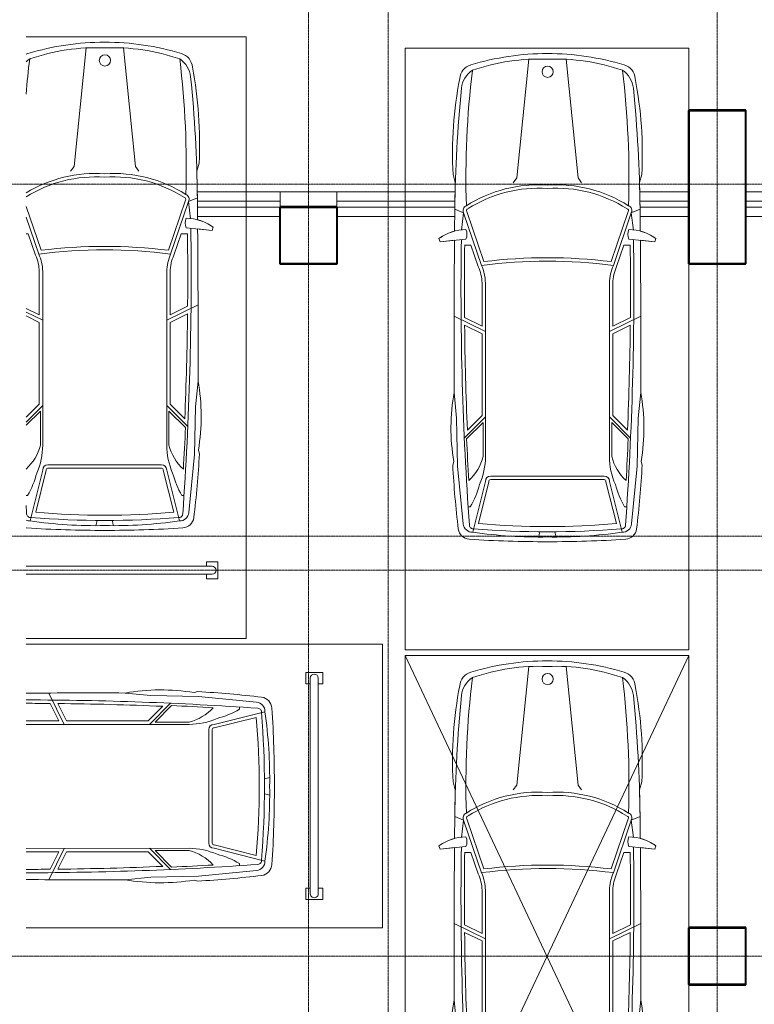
# Model space of a CAD drawing. Header units: millimetres. Extents: x 5617 to 102122, y -9330 to 63558.
# Tile 16 of 56: x 30772 to 37243, y 25876 to 34550. Entities that reach past the tile are written whole.
import ezdxf

# ---------------------------------------------------------------- set-up
doc = ezdxf.new("R2010")
doc.units = ezdxf.units.MM
doc.linetypes.add('ADSK_Линия сетки', pattern=[25, 20, -2.5, 0, -2.5])
doc.linetypes.add('Линия сетки', pattern=[25, 20, -2.5, 0, -2.5])
for name, color, linetype, lineweight in [('Обобщенные модели', 7, 'Continuous', 18), ('Оси', 7, 'Continuous', 9), ('Парковка', 7, 'Continuous', 18), ('Перекрытия', 7, 'Continuous', 18), ('Стены разрез', 7, 'Continuous', 40), ('Элементы узлов', 7, 'Continuous', 18)]:
    doc.layers.add(name, color=color, linetype=linetype, lineweight=lineweight)

# ---------------------------------------------------------------- blocks, each defined once
blk = doc.blocks.new('CP_ДШ_Hanytex_TopJoint 24C_Половина - CP_ДШ_Hanytex_TopJoint 24C_Половина-3657771-МКСС_LB02_-11_400__Кабельные конструкции_Лотки_4')
at = {"layer": 'Обобщенные модели', "color": 254, "true_color": 0xcccccc}
for p, q in [((0, -25), (0, 110)), ((500, 110), (0, 110)), ((500, 110), (500, -25)), ((500, -25), (0, -25))]:
    blk.add_line(p, q, dxfattribs=at)
blk = doc.blocks.new('CP_ДШ_Hanytex_TopJoint 24C - CP_ДШ_Hanytex_TopJoint 24C-3950245-МКСС_LB02_-11_400__Кабельные конструкции_Лотки_4')
at = {"layer": 'Обобщенные модели', "color": 254, "true_color": 0xcccccc}
for p, q in [((0, -110), (0, 110)), ((728.5, 110), (0, 110)), ((729.3, 25), (0, 25)), ((0, 25), (0, -25)), ((0, -25), (729.8, -25)), ((730.9, -110), (0, -110))]:
    blk.add_line(p, q, dxfattribs=at)
blk = doc.blocks.new('CP_ДШ_Hanytex_TopJoint 24C - CP_ДШ_Hanytex_TopJoint 24C-V9-МКСС_LB02_-11_400__Кабельные конструкции_Лотки_4')
at = {"layer": 'Обобщенные модели', "color": 254, "true_color": 0xcccccc}
for p, q in [((0, -110), (0, 110)), ((429.4, 110), (0, 110)), ((3100, 110), (2062.9, 110)), ((3100, 110), (3100, -110)), ((430.4, 25), (0, 25)), ((0, 25), (0, -25)), ((3100, 25), (2061.9, 25)), ((3100, -25), (3100, 25)), ((0, -25), (431.2, -25)), ((2061.2, -25), (3100, -25)), ((432.8, -110), (0, -110)), ((3100, -110), (2059.5, -110))]:
    blk.add_line(p, q, dxfattribs=at)
blk = doc.blocks.new('CP_ДШ_Hanytex_TopJoint 24C - CP_ДШ_Hanytex_TopJoint 24C-V10-МКСС_LB02_-11_400__Кабельные конструкции_Лотки_4')
at = {"layer": 'Обобщенные модели', "color": 254, "true_color": 0xcccccc}
for p, q in [((0, -110), (0, 110)), ((879.2, 110), (0, 110)), ((3100, 110), (2512.6, 110)), ((3100, 110), (3100, -110)), ((880.1, 25), (0, 25)), ((0, 25), (0, -25)), ((3100, 25), (2511.7, 25)), ((3100, -25), (3100, 25)), ((0, -25), (880.9, -25)), ((2510.9, -25), (3100, -25)), ((882.6, -110), (0, -110)), ((3100, -110), (2509.2, -110))]:
    blk.add_line(p, q, dxfattribs=at)
blk = doc.blocks.new('199_Парковочные места 3 класса и МГН - Средний класс-5604847-МКСС_LB02_-11_400__Кабельные конструкции_Лотки_4')
at = {"layer": 'Парковка', "color": 254, "true_color": 0xcccccc}
for p, q in [((0, -5300), (2500, 0)), ((0, 0), (2500, -5300)), ((0, -5300), (0, 0)), ((0, 0), (2500, 0)), ((2500, 0), (2500, -5300)), ((250, -4625), (250, -4775)), ((250, -4625), (350, -4625)), ((300, -4665), (2200, -4665)), ((350, -4625), (350, -4665)), ((2150, -4625), (2150, -4665)), ((2150, -4625), (2250, -4625)), ((2250, -4625), (2250, -4775)), ((300, -4735), (2200, -4735)), ((350, -4735), (350, -4775)), ((2150, -4735), (2150, -4775)), ((250, -4775), (350, -4775)), ((2150, -4775), (2250, -4775)), ((2500, -5300), (0, -5300))]:
    blk.add_line(p, q, dxfattribs=at)
for centre, start, end in [((300, -4700), 90, 270), ((2200, -4700), 270, 90)]:
    blk.add_arc(centre, 35, start, end, dxfattribs=at)
at = {"layer": 'Элементы узлов', "color": 254, "true_color": 0xcccccc}
for p, q in [((983.8, -1142.3), (1089.6, -98.7)), ((1523.8, -1142.3), (1418.1, -98.7)), ((422.3, -1114.3), (442.5, -1185.5)), ((422.3, -1114.3), (442.5, -1185.5)), ((2085.4, -1114.3), (2065.2, -1185.5)), ((2065.2, -1185.5), (2085.4, -1114.3)), ((952.8, -1185.7), (983.8, -1142.3)), ((1554.8, -1185.7), (1523.8, -1142.3)), ((435.9, -1612.5), (437.8, -1418.4)), ((437.8, -1418.4), (435.9, -1612.5)), ((515.3, -1452.5), (437.8, -1418.4)), ((515.3, -1452.5), (496.7, -1604.6)), ((515.3, -1452.5), (672.7, -1914.3)), ((542.8, -1440), (693.3, -1881.5)), ((1964.9, -1440), (1814.4, -1881.5)), ((1992.3, -1452.5), (1834.9, -1914.3)), ((1992.3, -1452.5), (2069.9, -1418.4)), ((1992.3, -1452.5), (2010.9, -1604.6)), ((2071.8, -1612.5), (2069.9, -1418.4)), ((2071.8, -1612.5), (2069.9, -1418.4)), ((297.9, -1678.4), (307.5, -1706.8)), ((297.9, -1678.4), (307.5, -1706.8)), ((307.5, -1706.8), (535.8, -1682.8)), ((307.5, -1706.8), (435.2, -1693.4)), ((2200.1, -1706.8), (1971.9, -1682.8)), ((2072.4, -1693.4), (2200.1, -1706.8)), ((2209.8, -1678.4), (2200.1, -1706.8)), ((2200.1, -1706.8), (2209.8, -1678.4)), ((580.4, -1736.3), (524.7, -1736.3)), ((580.4, -1736.3), (644.8, -1925.3)), ((1927.3, -1736.3), (1862.8, -1925.3)), ((1927.3, -1736.3), (1982.9, -1736.3)), ((677.7, -2069.4), (677.7, -2449.4)), ((707.7, -2069.1), (707.7, -3598.1)), ((1800, -2069.1), (1799.9, -3598.1)), ((1830, -2069.4), (1830, -2449.4)), ((707.7, -2497.5), (431.5, -2362.6)), ((677.7, -2449.4), (523.4, -2374)), ((1800, -2497.5), (2076.1, -2362.6)), ((1830, -2449.4), (1984.3, -2374)), ((677.7, -2516.2), (524, -2441.1)), ((1830, -2516.2), (1983.6, -2441.1)), ((677.7, -2516.2), (677.7, -3236.7)), ((1830, -2516.2), (1830, -3236.7)), ((453.3, -3259.9), (431.6, -3033.4)), ((2054.4, -3259.9), (2076.1, -3033.4)), ((462.6, -3681.8), (453.3, -3259.9)), ((707.7, -3249.1), (521.7, -3435.1)), ((677.7, -3236.7), (548.7, -3365.7)), ((1799.9, -3249.1), (1986, -3435.1)), ((1830, -3236.7), (1959, -3365.7)), ((2045.1, -3681.8), (2054.4, -3259.9)), ((687.7, -3297.4), (542, -3443)), ((687.7, -3297.4), (687.7, -3598.1)), ((1819.9, -3297.4), (1819.9, -3598.1)), ((1819.9, -3297.4), (1965.6, -3443)), ((419.2, -3675.6), (428.5, -3641.5)), ((428.5, -3641.5), (419.2, -3675.6)), ((2088.5, -3675.6), (2079.2, -3641.5)), ((2088.5, -3675.6), (2079.2, -3641.5)), ((511.9, -4192.1), (462.6, -3681.8)), ((1995.8, -4192.1), (2045.1, -3681.8)), ((1253.8, -3770.9), (753.8, -3770.9)), ((1253.8, -3800.9), (753.8, -3800.9)), ((1253.8, -3770.9), (1753.8, -3770.9)), ((1253.8, -3800.9), (1753.8, -3800.9)), ((707.7, -3817), (596, -4265.1)), ((737.9, -3819.8), (645.9, -4188.9)), ((1769.7, -3819.8), (1861.7, -4188.9)), ((1799.9, -3817), (1911.6, -4265.1)), ((574.3, -4041.7), (555, -4041.7)), ((1933.4, -4041.7), (1952.6, -4041.7)), ((1188.1, -4261.3), (1176.6, -4307.4)), ((1319.5, -4261.3), (1331, -4307.4))]:
    blk.add_line(p, q, dxfattribs=at)
blk.add_circle((1255.7, -208.4), 49.6, dxfattribs=at)
for centre, radius, start, end in [((1253.8, -2377.4), 2329.4, 90.0001, 106.87163), ((1253.8, -2377.4), 2329.4, 90.0001, 106.87163), ((1253.8, -2377.4), 2329.4, 73.12837, 89.9999), ((1253.8, -2377.4), 2329.4, 73.12837, 89.9999), ((617.5, -279.1), 136.8, 106.87163, 175.06646), ((617.5, -279.1), 136.8, 106.87163, 175.06646), ((1178.2, -1868.5), 1772, 87.55356, 109.28685), ((1329.5, -1868.5), 1772, 70.71315, 92.44644), ((1890.2, -279.1), 136.8, 4.93354, 73.12837), ((1890.2, -279.1), 136.8, 4.93354, 73.12837), ((710.3, -375.7), 214.7, 123.15565, 174.25868), ((8357.7, -1141), 7822.1, 173.06091, 181.81947), ((1797.4, -375.7), 214.7, 5.74132, 56.84435), ((-5850.1, -1141), 7822.1, 358.18053, 6.93909), ((3990.7, -937.1), 3572.9, 169.19502, 182.84297), ((3990.7, -937.1), 3572.9, 169.19502, 182.84297), ((-1483.1, -937.1), 3572.9, 357.15703, 10.80498), ((-1483.1, -937.1), 3572.9, 357.15703, 10.80498), ((12318.1, -1542.7), 11881, 174.25868, 179.4003), ((-9810.4, -1542.7), 11881, 0.5997, 5.74132), ((12318.1, -1542.7), 11881, 178.27689, 179.4003), ((1172.2, -2380), 1175.5, 86.01808, 122.56229), ((1335.5, -2380), 1175.5, 57.43771, 93.98192), ((-9810.4, -1542.7), 11881, 0.5997, 1.72311), ((1172.2, -2380), 1145.5, 85.91361, 122.56229), ((1335.5, -2380), 1145.5, 57.23043, 94.08639), ((555, -1431.5), 44.9, 110.13727, 207.92346), ((555, -1431.5), 14.9, 110.13727, 214.65666), ((1952.7, -1431.5), 14.9, 325.34334, 79.17584), ((1952.7, -1431.5), 44.9, 332.07654, 69.86273), ((545.7, -2019.9), 421.9, 91.34489, 125.96656), ((545.7, -2019.9), 421.9, 105.08018, 125.96656), ((444.1, -1640.4), 100.9, 335.18442, 24.81558), ((2063.5, -1640.4), 100.9, 155.18442, 204.81558), ((1962, -2019.9), 421.9, 54.03344, 88.65511), ((1962, -2019.9), 421.9, 54.03344, 74.91982), ((122294.8, -2693.9), 121863.7, 179.529578, 180.159624), ((122294.8, -2693.9), 121863.7, 179.529578, 180.159624), ((29999.8, -2117.9), 29507.5, 179.16337, 184.05433), ((-27492.1, -2117.9), 29507.5, 355.94567, 0.83663), ((-119787.1, -2693.9), 121863.7, 359.840376, 0.470422), ((-119787.1, -2693.9), 121863.7, 359.840376, 0.470422), ((29999.8, -2117.9), 29477.5, 179.25824, 180.49792), ((-27492.1, -2117.9), 29477.5, 359.50208, 0.74176), ((1253.8, -6444.6), 4567.5, 82.69086, 97.30888), ((1253.8, -6444.6), 4597.5, 82.99641, 97.00333), ((308.1, -2077.9), 369.7, 1.31708, 24.38604), ((308.1, -2077.9), 399.7, 1.26668, 24.1731), ((2199.5, -2077.9), 399.7, 155.8269, 178.73332), ((2199.5, -2077.9), 369.7, 155.61396, 178.68292), ((29999.8, -2117.9), 29477.5, 180.62835, 182.42614), ((-27492.1, -2117.9), 29477.5, 357.57386, 359.37165), ((2197.9, -3346.5), 1793.9, 169.94924, 189.46651), ((2197.9, -3346.5), 1793.9, 169.94924, 189.46651), ((309.7, -3346.5), 1793.9, 350.53349, 10.05076), ((309.7, -3346.5), 1793.9, 350.53349, 10.05076), ((29999.8, -2117.9), 29487.5, 182.57574, 183.2896), ((-27492.1, -2117.9), 29487.5, 356.7104, 357.42426), ((270, -3491.9), 431, 312.44171, 345.73967), ((104.4, -3598.1), 603.3, 335.9999, 0.0001), ((2403.2, -3598.1), 603.3, 179.9999, 204.0001), ((2237.6, -3491.9), 431, 194.26033, 227.55829), ((9206.1, -3181.8), 8800.8, 183.21671, 186.88355), ((9206.1, -3181.8), 8800.8, 183.21671, 186.88355), ((-6698.4, -3181.8), 8800.8, 353.11645, 356.78329), ((-6698.4, -3181.8), 8800.8, 353.11645, 356.78329), ((753.8, -3817), 46.1, 90, 180), ((753.8, -3817), 16.1, 90, 189.78728), ((1753.8, -3817), 46.1, 0, 90), ((1753.8, -3817), 16.1, 350.21272, 90), ((-103, -3648.4), 783.2, 329.85536, 345.58144), ((2610.7, -3648.4), 783.2, 194.41856, 210.14464), ((571.1, -4224.2), 103.1, 186.88355, 266.35928), ((571.1, -4224.2), 103.1, 186.88355, 266.35928), ((592.6, -4184.1), 81.1, 185.69288, 272.42286), ((599.8, -4201.7), 33.8, 184.05433, 277.09501), ((1253.8, 3792.2), 8053.7, 265.37189, 274.62811), ((1253.8, 2688.8), 6904.6, 264.9489, 275.0511), ((1907.8, -4201.7), 33.8, 262.90499, 355.94567), ((1915.1, -4184.1), 81.1, 267.57714, 354.30712), ((1936.5, -4224.2), 103.1, 273.64072, 353.11645), ((1936.5, -4224.2), 103.1, 273.64072, 353.11645), ((1249.8, 6442.3), 10791.2, 266.35928, 270.02128), ((1249.8, 6442.3), 10791.2, 266.35928, 270.02128), ((1185.4, -179.7), 4127.7, 261.79078, 270.94992), ((1322.3, -179.7), 4127.7, 269.05008, 278.20922), ((1257.8, 6442.3), 10791.2, 269.97872, 273.64072), ((1257.8, 6442.3), 10791.2, 269.97872, 273.64072)]:
    blk.add_arc(centre, radius, start, end, dxfattribs=at)
blk = doc.blocks.new('199_Парковочные места 3 класса и МГН - Средний класс-5604848-МКСС_LB02_-11_400__Кабельные конструкции_Лотки_4')
at = {"layer": 'Парковка', "color": 254, "true_color": 0xcccccc}
for p, q in [((0, -5300), (0, 0)), ((0, 0), (2500, 0)), ((2500, 0), (2500, -5300)), ((2500, -5300), (0, -5300))]:
    blk.add_line(p, q, dxfattribs=at)
at = {"layer": 'Элементы узлов', "color": 254, "true_color": 0xcccccc}
for p, q in [((983.8, -1142.3), (1089.6, -98.7)), ((1523.8, -1142.3), (1418.1, -98.7)), ((422.3, -1114.3), (442.5, -1185.5)), ((422.3, -1114.3), (442.5, -1185.5)), ((2085.4, -1114.3), (2065.2, -1185.5)), ((2065.2, -1185.5), (2085.4, -1114.3)), ((952.8, -1185.7), (983.8, -1142.3)), ((1554.8, -1185.7), (1523.8, -1142.3)), ((435.9, -1612.5), (437.8, -1418.4)), ((437.8, -1418.4), (435.9, -1612.5)), ((515.3, -1452.5), (437.8, -1418.4)), ((515.3, -1452.5), (496.7, -1604.6)), ((515.3, -1452.5), (672.7, -1914.3)), ((542.8, -1440), (693.3, -1881.5)), ((1964.9, -1440), (1814.4, -1881.5)), ((1992.3, -1452.5), (1834.9, -1914.3)), ((1992.3, -1452.5), (2069.9, -1418.4)), ((1992.3, -1452.5), (2010.9, -1604.6)), ((2071.8, -1612.5), (2069.9, -1418.4)), ((2071.8, -1612.5), (2069.9, -1418.4)), ((297.9, -1678.4), (307.5, -1706.8)), ((297.9, -1678.4), (307.5, -1706.8)), ((307.5, -1706.8), (535.8, -1682.8)), ((307.5, -1706.8), (435.2, -1693.4)), ((2200.1, -1706.8), (1971.9, -1682.8)), ((2072.4, -1693.4), (2200.1, -1706.8)), ((2209.8, -1678.4), (2200.1, -1706.8)), ((2200.1, -1706.8), (2209.8, -1678.4)), ((580.4, -1736.3), (524.7, -1736.3)), ((580.4, -1736.3), (644.8, -1925.3)), ((1927.3, -1736.3), (1862.8, -1925.3)), ((1927.3, -1736.3), (1982.9, -1736.3)), ((677.7, -2069.4), (677.7, -2449.4)), ((707.7, -2069.1), (707.7, -3598.1)), ((1800, -2069.1), (1799.9, -3598.1)), ((1830, -2069.4), (1830, -2449.4)), ((707.7, -2497.5), (431.5, -2362.6)), ((677.7, -2449.4), (523.4, -2374)), ((1800, -2497.5), (2076.1, -2362.6)), ((1830, -2449.4), (1984.3, -2374)), ((677.7, -2516.2), (524, -2441.1)), ((1830, -2516.2), (1983.6, -2441.1)), ((677.7, -2516.2), (677.7, -3236.7)), ((1830, -2516.2), (1830, -3236.7)), ((453.3, -3259.9), (431.6, -3033.4)), ((2054.4, -3259.9), (2076.1, -3033.4)), ((462.6, -3681.8), (453.3, -3259.9)), ((707.7, -3249.1), (521.7, -3435.1)), ((677.7, -3236.7), (548.7, -3365.7)), ((1799.9, -3249.1), (1986, -3435.1)), ((1830, -3236.7), (1959, -3365.7)), ((2045.1, -3681.8), (2054.4, -3259.9)), ((687.7, -3297.4), (542, -3443)), ((687.7, -3297.4), (687.7, -3598.1)), ((1819.9, -3297.4), (1819.9, -3598.1)), ((1819.9, -3297.4), (1965.6, -3443)), ((419.2, -3675.6), (428.5, -3641.5)), ((428.5, -3641.5), (419.2, -3675.6)), ((2088.5, -3675.6), (2079.2, -3641.5)), ((2088.5, -3675.6), (2079.2, -3641.5)), ((511.9, -4192.1), (462.6, -3681.8)), ((1995.8, -4192.1), (2045.1, -3681.8)), ((1253.8, -3770.9), (753.8, -3770.9)), ((1253.8, -3800.9), (753.8, -3800.9)), ((1253.8, -3770.9), (1753.8, -3770.9)), ((1253.8, -3800.9), (1753.8, -3800.9)), ((707.7, -3817), (596, -4265.1)), ((737.9, -3819.8), (645.9, -4188.9)), ((1769.7, -3819.8), (1861.7, -4188.9)), ((1799.9, -3817), (1911.6, -4265.1)), ((574.3, -4041.7), (555, -4041.7)), ((1933.4, -4041.7), (1952.6, -4041.7)), ((1188.1, -4261.3), (1176.6, -4307.4)), ((1319.5, -4261.3), (1331, -4307.4))]:
    blk.add_line(p, q, dxfattribs=at)
blk.add_circle((1255.7, -208.4), 49.6, dxfattribs=at)
for centre, radius, start, end in [((1253.8, -2377.4), 2329.4, 90.0001, 106.87163), ((1253.8, -2377.4), 2329.4, 90.0001, 106.87163), ((1253.8, -2377.4), 2329.4, 73.12837, 89.9999), ((1253.8, -2377.4), 2329.4, 73.12837, 89.9999), ((617.5, -279.1), 136.8, 106.87163, 175.06646), ((617.5, -279.1), 136.8, 106.87163, 175.06646), ((1178.2, -1868.5), 1772, 87.55356, 109.28685), ((1329.5, -1868.5), 1772, 70.71315, 92.44644), ((1890.2, -279.1), 136.8, 4.93354, 73.12837), ((1890.2, -279.1), 136.8, 4.93354, 73.12837), ((710.3, -375.7), 214.7, 123.15565, 174.25868), ((8357.7, -1141), 7822.1, 173.06091, 181.81947), ((1797.4, -375.7), 214.7, 5.74132, 56.84435), ((-5850.1, -1141), 7822.1, 358.18053, 6.93909), ((3990.7, -937.1), 3572.9, 169.19502, 182.84297), ((3990.7, -937.1), 3572.9, 169.19502, 182.84297), ((-1483.1, -937.1), 3572.9, 357.15703, 10.80498), ((-1483.1, -937.1), 3572.9, 357.15703, 10.80498), ((12318.1, -1542.7), 11881, 174.25868, 179.4003), ((-9810.4, -1542.7), 11881, 0.5997, 5.74132), ((12318.1, -1542.7), 11881, 178.27689, 179.4003), ((1172.2, -2380), 1175.5, 86.01808, 122.56229), ((1335.5, -2380), 1175.5, 57.43771, 93.98192), ((-9810.4, -1542.7), 11881, 0.5997, 1.72311), ((1172.2, -2380), 1145.5, 85.91361, 122.56229), ((1335.5, -2380), 1145.5, 57.23043, 94.08639), ((555, -1431.5), 44.9, 110.13727, 207.92346), ((555, -1431.5), 14.9, 110.13727, 214.65666), ((1952.7, -1431.5), 14.9, 325.34334, 79.17584), ((1952.7, -1431.5), 44.9, 332.07654, 69.86273), ((545.7, -2019.9), 421.9, 91.34489, 125.96656), ((545.7, -2019.9), 421.9, 105.08018, 125.96656), ((444.1, -1640.4), 100.9, 335.18442, 24.81558), ((2063.5, -1640.4), 100.9, 155.18442, 204.81558), ((1962, -2019.9), 421.9, 54.03344, 88.65511), ((1962, -2019.9), 421.9, 54.03344, 74.91982), ((122294.8, -2693.9), 121863.7, 179.529578, 180.159624), ((122294.8, -2693.9), 121863.7, 179.529578, 180.159624), ((29999.8, -2117.9), 29507.5, 179.16337, 184.05433), ((-27492.1, -2117.9), 29507.5, 355.94567, 0.83663), ((-119787.1, -2693.9), 121863.7, 359.840376, 0.470422), ((-119787.1, -2693.9), 121863.7, 359.840376, 0.470422), ((29999.8, -2117.9), 29477.5, 179.25824, 180.49792), ((-27492.1, -2117.9), 29477.5, 359.50208, 0.74176), ((1253.8, -6444.6), 4567.5, 82.69086, 97.30888), ((1253.8, -6444.6), 4597.5, 82.99641, 97.00333), ((308.1, -2077.9), 369.7, 1.31708, 24.38604), ((308.1, -2077.9), 399.7, 1.26668, 24.1731), ((2199.5, -2077.9), 399.7, 155.8269, 178.73332), ((2199.5, -2077.9), 369.7, 155.61396, 178.68292), ((29999.8, -2117.9), 29477.5, 180.62835, 182.42614), ((-27492.1, -2117.9), 29477.5, 357.57386, 359.37165), ((2197.9, -3346.5), 1793.9, 169.94924, 189.46651), ((2197.9, -3346.5), 1793.9, 169.94924, 189.46651), ((309.7, -3346.5), 1793.9, 350.53349, 10.05076), ((309.7, -3346.5), 1793.9, 350.53349, 10.05076), ((29999.8, -2117.9), 29487.5, 182.57574, 183.2896), ((-27492.1, -2117.9), 29487.5, 356.7104, 357.42426), ((270, -3491.9), 431, 312.44171, 345.73967), ((104.4, -3598.1), 603.3, 335.9999, 0.0001), ((2403.2, -3598.1), 603.3, 179.9999, 204.0001), ((2237.6, -3491.9), 431, 194.26033, 227.55829), ((9206.1, -3181.8), 8800.8, 183.21671, 186.88355), ((9206.1, -3181.8), 8800.8, 183.21671, 186.88355), ((-6698.4, -3181.8), 8800.8, 353.11645, 356.78329), ((-6698.4, -3181.8), 8800.8, 353.11645, 356.78329), ((753.8, -3817), 46.1, 90, 180), ((753.8, -3817), 16.1, 90, 189.78728), ((1753.8, -3817), 46.1, 0, 90), ((1753.8, -3817), 16.1, 350.21272, 90), ((-103, -3648.4), 783.2, 329.85536, 345.58144), ((2610.7, -3648.4), 783.2, 194.41856, 210.14464), ((571.1, -4224.2), 103.1, 186.88355, 266.35928), ((571.1, -4224.2), 103.1, 186.88355, 266.35928), ((592.6, -4184.1), 81.1, 185.69288, 272.42286), ((599.8, -4201.7), 33.8, 184.05433, 277.09501), ((1253.8, 3792.2), 8053.7, 265.37189, 274.62811), ((1253.8, 2688.8), 6904.6, 264.9489, 275.0511), ((1907.8, -4201.7), 33.8, 262.90499, 355.94567), ((1915.1, -4184.1), 81.1, 267.57714, 354.30712), ((1936.5, -4224.2), 103.1, 273.64072, 353.11645), ((1936.5, -4224.2), 103.1, 273.64072, 353.11645), ((1249.8, 6442.3), 10791.2, 266.35928, 270.02128), ((1249.8, 6442.3), 10791.2, 266.35928, 270.02128), ((1185.4, -179.7), 4127.7, 261.79078, 270.94992), ((1322.3, -179.7), 4127.7, 269.05008, 278.20922), ((1257.8, 6442.3), 10791.2, 269.97872, 273.64072), ((1257.8, 6442.3), 10791.2, 269.97872, 273.64072)]:
    blk.add_arc(centre, radius, start, end, dxfattribs=at)
blk = doc.blocks.new('199_Парковочные места 3 класса и МГН - Средний класс-V28-МКСС_LB02_-11_400__Кабельные конструкции_Лотки_4')
at = {"layer": 'Парковка', "color": 254, "true_color": 0xcccccc}
for p, q in [((561.7, 0), (2500, 0)), ((2500, 0), (2500, -5300)), ((561.7, -4665), (2200, -4665)), ((2150, -4625), (2150, -4665)), ((2150, -4625), (2250, -4625)), ((2250, -4625), (2250, -4775)), ((561.7, -4735), (2200, -4735)), ((2150, -4735), (2150, -4775)), ((2150, -4775), (2250, -4775)), ((2500, -5300), (561.7, -5300))]:
    blk.add_line(p, q, dxfattribs=at)
blk.add_arc((2200, -4700), 35, 270, 90, dxfattribs=at)
at = {"layer": 'Элементы узлов', "color": 254, "true_color": 0xcccccc}
for p, q in [((983.8, -1142.3), (1089.6, -98.7)), ((1523.8, -1142.3), (1418.1, -98.7)), ((2085.4, -1114.3), (2065.2, -1185.5)), ((2065.2, -1185.5), (2085.4, -1114.3)), ((952.8, -1185.7), (983.8, -1142.3)), ((1554.8, -1185.7), (1523.8, -1142.3)), ((1964.9, -1440), (1814.4, -1881.5)), ((1992.3, -1452.5), (1834.9, -1914.3)), ((1992.3, -1452.5), (2069.9, -1418.4)), ((1992.3, -1452.5), (2010.9, -1604.6)), ((2071.8, -1612.5), (2069.9, -1418.4)), ((2071.8, -1612.5), (2069.9, -1418.4)), ((561.7, -1495.5), (693.3, -1881.5)), ((561.7, -1588.5), (672.7, -1914.3)), ((2200.1, -1706.8), (1971.9, -1682.8)), ((2072.4, -1693.4), (2200.1, -1706.8)), ((2209.8, -1678.4), (2200.1, -1706.8)), ((2200.1, -1706.8), (2209.8, -1678.4)), ((580.4, -1736.3), (561.7, -1736.3)), ((580.4, -1736.3), (644.8, -1925.3)), ((1927.3, -1736.3), (1862.8, -1925.3)), ((1927.3, -1736.3), (1982.9, -1736.3)), ((677.7, -2069.4), (677.7, -2449.4)), ((707.7, -2069.1), (707.7, -3598.1)), ((1800, -2069.1), (1799.9, -3598.1)), ((1830, -2069.4), (1830, -2449.4)), ((677.7, -2449.4), (561.7, -2392.8)), ((707.7, -2497.5), (561.7, -2426.2)), ((1800, -2497.5), (2076.1, -2362.6)), ((1830, -2449.4), (1984.3, -2374)), ((677.7, -2516.2), (561.7, -2459.5)), ((1830, -2516.2), (1983.6, -2441.1)), ((677.7, -2516.2), (677.7, -3236.7)), ((1830, -2516.2), (1830, -3236.7)), ((2054.4, -3259.9), (2076.1, -3033.4)), ((677.7, -3236.7), (561.7, -3352.7)), ((707.7, -3249.1), (561.7, -3395.1)), ((1799.9, -3249.1), (1986, -3435.1)), ((1830, -3236.7), (1959, -3365.7)), ((2045.1, -3681.8), (2054.4, -3259.9)), ((687.7, -3297.4), (561.7, -3423.4)), ((687.7, -3297.4), (687.7, -3598.1)), ((1819.9, -3297.4), (1819.9, -3598.1)), ((1819.9, -3297.4), (1965.6, -3443)), ((2088.5, -3675.6), (2079.2, -3641.5)), ((2088.5, -3675.6), (2079.2, -3641.5)), ((1995.8, -4192.1), (2045.1, -3681.8)), ((1253.8, -3770.9), (753.8, -3770.9)), ((1253.8, -3800.9), (753.8, -3800.9)), ((1253.8, -3770.9), (1753.8, -3770.9)), ((1253.8, -3800.9), (1753.8, -3800.9)), ((707.7, -3817), (596, -4265.1)), ((737.9, -3819.8), (645.9, -4188.9)), ((1769.7, -3819.8), (1861.7, -4188.9)), ((1799.9, -3817), (1911.6, -4265.1)), ((574.3, -4041.7), (561.7, -4041.7)), ((1933.4, -4041.7), (1952.6, -4041.7)), ((1188.1, -4261.3), (1176.6, -4307.4)), ((1319.5, -4261.3), (1331, -4307.4))]:
    blk.add_line(p, q, dxfattribs=at)
blk.add_circle((1255.7, -208.4), 49.6, dxfattribs=at)
for centre, radius, start, end in [((1253.8, -2377.4), 2329.4, 90.0001, 106.87163), ((1253.8, -2377.4), 2329.4, 90.0001, 106.87163), ((1253.8, -2377.4), 2329.4, 73.12837, 89.9999), ((1253.8, -2377.4), 2329.4, 73.12837, 89.9999), ((617.5, -279.1), 136.8, 106.87163, 114.36068), ((617.5, -279.1), 136.8, 106.87163, 114.24979), ((1178.2, -1868.5), 1772, 87.55356, 109.28685), ((1329.5, -1868.5), 1772, 70.71315, 92.44644), ((1890.2, -279.1), 136.8, 4.93354, 73.12837), ((1890.2, -279.1), 136.8, 4.93354, 73.12837), ((710.3, -375.7), 214.7, 123.15565, 133.98432), ((8357.7, -1141), 7822.1, 173.06091, 175.34046), ((1797.4, -375.7), 214.7, 5.74132, 56.84435), ((-5850.1, -1141), 7822.1, 358.18053, 6.93909), ((-1483.1, -937.1), 3572.9, 357.15703, 10.80498), ((-1483.1, -937.1), 3572.9, 357.15703, 10.80498), ((-9810.4, -1542.7), 11881, 0.5997, 5.74132), ((1172.2, -2380), 1175.5, 86.01808, 121.32198), ((1335.5, -2380), 1175.5, 57.43771, 93.98192), ((-9810.4, -1542.7), 11881, 0.5997, 1.72311), ((1172.2, -2380), 1145.5, 85.91361, 122.21806), ((1335.5, -2380), 1145.5, 57.23043, 94.08639), ((1952.7, -1431.5), 14.9, 325.34334, 79.17584), ((1952.7, -1431.5), 44.9, 332.07654, 69.86273), ((2063.5, -1640.4), 100.9, 155.18442, 204.81558), ((1962, -2019.9), 421.9, 54.03344, 88.65511), ((1962, -2019.9), 421.9, 54.03344, 74.91982), ((-27492.1, -2117.9), 29507.5, 355.94567, 0.83663), ((-119787.1, -2693.9), 121863.7, 359.840376, 0.470422), ((-119787.1, -2693.9), 121863.7, 359.840376, 0.470422), ((-27492.1, -2117.9), 29477.5, 359.50208, 0.74176), ((1253.8, -6444.6), 4567.5, 82.69086, 97.30888), ((1253.8, -6444.6), 4597.5, 82.99641, 97.00333), ((308.1, -2077.9), 369.7, 1.31708, 24.38604), ((308.1, -2077.9), 399.7, 1.26668, 24.1731), ((2199.5, -2077.9), 399.7, 155.8269, 178.73332), ((2199.5, -2077.9), 369.7, 155.61396, 178.68292), ((-27492.1, -2117.9), 29477.5, 357.57386, 359.37165), ((309.7, -3346.5), 1793.9, 350.53349, 10.05076), ((309.7, -3346.5), 1793.9, 350.53349, 10.05076), ((-27492.1, -2117.9), 29487.5, 356.7104, 357.42426), ((270, -3491.9), 431, 312.60791, 345.73967), ((104.4, -3598.1), 603.3, 335.9999, 0.0001), ((2403.2, -3598.1), 603.3, 179.9999, 204.0001), ((2237.6, -3491.9), 431, 194.26033, 227.55829), ((-6698.4, -3181.8), 8800.8, 353.11645, 356.78329), ((-6698.4, -3181.8), 8800.8, 353.11645, 356.78329), ((753.8, -3817), 46.1, 90, 180), ((753.8, -3817), 16.1, 90, 189.78728), ((1753.8, -3817), 46.1, 0, 90), ((1753.8, -3817), 16.1, 350.21272, 90), ((-103, -3648.4), 783.2, 329.85536, 345.58144), ((2610.7, -3648.4), 783.2, 194.41856, 210.14464), ((29999.8, -2117.9), 29507.5, 183.9114, 184.05433), ((599.8, -4201.7), 33.8, 184.05433, 277.09501), ((1253.8, 3792.2), 8053.7, 265.37189, 274.62811), ((1253.8, 2688.8), 6904.6, 264.9489, 275.0511), ((1907.8, -4201.7), 33.8, 262.90499, 355.94567), ((1915.1, -4184.1), 81.1, 267.57714, 354.30712), ((1936.5, -4224.2), 103.1, 273.64072, 353.11645), ((1936.5, -4224.2), 103.1, 273.64072, 353.11645), ((592.6, -4184.1), 81.1, 247.34138, 272.42286), ((571.1, -4224.2), 103.1, 264.69496, 266.35928), ((571.1, -4224.2), 103.1, 264.71972, 266.35928), ((1249.8, 6442.3), 10791.2, 266.35928, 270.02128), ((1249.8, 6442.3), 10791.2, 266.35928, 270.02128), ((1185.4, -179.7), 4127.7, 261.79078, 270.94992), ((1322.3, -179.7), 4127.7, 269.05008, 278.20922), ((1257.8, 6442.3), 10791.2, 269.97872, 273.64072), ((1257.8, 6442.3), 10791.2, 269.97872, 273.64072)]:
    blk.add_arc(centre, radius, start, end, dxfattribs=at)
blk = doc.blocks.new('199_Парковочные места 3 класса и МГН - Средний класс-V32-МКСС_LB02_-11_400__Кабельные конструкции_Лотки_4')
at = {"layer": 'Парковка', "color": 254, "true_color": 0xcccccc}
for p, q in [((2500, 5300), (0, 5300)), ((0, 5300), (0, 2161.9)), ((2500, 2161.9), (2500, 5300)), ((250, 4775), (350, 4775)), ((250, 4625), (250, 4775)), ((350, 4735), (350, 4775)), ((2150, 4735), (2150, 4775)), ((2150, 4775), (2250, 4775)), ((2250, 4625), (2250, 4775)), ((300, 4735), (2200, 4735)), ((250, 4625), (350, 4625)), ((300, 4665), (2200, 4665)), ((350, 4625), (350, 4665)), ((2150, 4625), (2150, 4665)), ((2150, 4625), (2250, 4625))]:
    blk.add_line(p, q, dxfattribs=at)
for centre, start, end in [((300, 4700), 90, 270), ((2200, 4700), 270, 90)]:
    blk.add_arc(centre, 35, start, end, dxfattribs=at)
at = {"layer": 'Элементы узлов', "color": 254, "true_color": 0xcccccc}
for p, q in [((707.7, 3817), (596, 4265.1)), ((1188.1, 4261.3), (1176.6, 4307.4)), ((1319.5, 4261.3), (1331, 4307.4)), ((1799.9, 3817), (1911.6, 4265.1)), ((511.9, 4192.1), (462.6, 3681.8)), ((737.9, 3819.8), (645.9, 4188.9)), ((1769.7, 3819.8), (1861.7, 4188.9)), ((1995.8, 4192.1), (2045.1, 3681.8)), ((574.3, 4041.7), (555, 4041.7)), ((1933.4, 4041.7), (1952.6, 4041.7)), ((1253.8, 3800.9), (753.8, 3800.9)), ((1253.8, 3770.9), (753.8, 3770.9)), ((1253.8, 3800.9), (1753.8, 3800.9)), ((1253.8, 3770.9), (1753.8, 3770.9)), ((419.2, 3675.6), (428.5, 3641.5)), ((428.5, 3641.5), (419.2, 3675.6)), ((462.6, 3681.8), (453.3, 3259.9)), ((2045.1, 3681.8), (2054.4, 3259.9)), ((2088.5, 3675.6), (2079.2, 3641.5)), ((2088.5, 3675.6), (2079.2, 3641.5)), ((687.7, 3297.4), (687.7, 3598.1)), ((707.7, 2161.9), (707.7, 3598.1)), ((1800, 2161.9), (1799.9, 3598.1)), ((1819.9, 3297.4), (1819.9, 3598.1)), ((707.7, 3249.1), (521.7, 3435.1)), ((687.7, 3297.4), (542, 3443)), ((1799.9, 3249.1), (1986, 3435.1)), ((1819.9, 3297.4), (1965.6, 3443)), ((677.7, 3236.7), (548.7, 3365.7)), ((1830, 3236.7), (1959, 3365.7)), ((453.3, 3259.9), (431.6, 3033.4)), ((677.7, 2516.2), (677.7, 3236.7)), ((1830, 2516.2), (1830, 3236.7)), ((2054.4, 3259.9), (2076.1, 3033.4)), ((677.7, 2516.2), (524, 2441.1)), ((1830, 2516.2), (1983.6, 2441.1)), ((707.7, 2497.5), (431.5, 2362.6)), ((677.7, 2449.4), (523.4, 2374)), ((677.7, 2161.9), (677.7, 2449.4)), ((1800, 2497.5), (2076.1, 2362.6)), ((1830, 2161.9), (1830, 2449.4)), ((1830, 2449.4), (1984.3, 2374))]:
    blk.add_line(p, q, dxfattribs=at)
for centre, radius, start, end in [((1249.8, -6442.3), 10791.2, 89.97872, 93.64072), ((1249.8, -6442.3), 10791.2, 89.97872, 93.64072), ((1257.8, -6442.3), 10791.2, 86.35928, 90.02128), ((1257.8, -6442.3), 10791.2, 86.35928, 90.02128), ((571.1, 4224.2), 103.1, 93.64072, 173.11645), ((571.1, 4224.2), 103.1, 93.64072, 173.11645), ((592.6, 4184.1), 81.1, 87.57714, 174.30712), ((1185.4, 179.7), 4127.7, 89.05008, 98.20922), ((1253.8, -3792.2), 8053.7, 85.37189, 94.62811), ((1322.3, 179.7), 4127.7, 81.79078, 90.94992), ((1915.1, 4184.1), 81.1, 5.69288, 92.42286), ((1936.5, 4224.2), 103.1, 6.88355, 86.35928), ((1936.5, 4224.2), 103.1, 6.88355, 86.35928), ((9206.1, 3181.8), 8800.8, 173.11645, 176.78329), ((9206.1, 3181.8), 8800.8, 173.11645, 176.78329), ((29999.8, 2117.9), 29507.5, 175.94567, 179.91445), ((599.8, 4201.7), 33.8, 82.90499, 175.94567), ((1253.8, -2688.8), 6904.6, 84.9489, 95.0511), ((1907.8, 4201.7), 33.8, 4.05433, 97.09501), ((-27492.1, 2117.9), 29507.5, 0.08555, 4.05433), ((-6698.4, 3181.8), 8800.8, 3.21671, 6.88355), ((-6698.4, 3181.8), 8800.8, 3.21671, 6.88355), ((-103, 3648.4), 783.2, 14.41856, 30.14464), ((2610.7, 3648.4), 783.2, 149.85536, 165.58144), ((104.4, 3598.1), 603.3, 359.9999, 24.0001), ((753.8, 3817), 46.1, 180, 270), ((753.8, 3817), 16.1, 170.21272, 270), ((1753.8, 3817), 16.1, 270, 9.78728), ((1753.8, 3817), 46.1, 270, 360), ((2403.2, 3598.1), 603.3, 155.9999, 180.0001), ((29999.8, 2117.9), 29487.5, 176.7104, 177.42426), ((270, 3491.9), 431, 14.26033, 47.55829), ((2237.6, 3491.9), 431, 132.44171, 165.73967), ((-27492.1, 2117.9), 29487.5, 2.57574, 3.2896), ((2197.9, 3346.5), 1793.9, 170.53349, 190.05076), ((2197.9, 3346.5), 1793.9, 170.53349, 190.05076), ((309.7, 3346.5), 1793.9, 349.94924, 9.46651), ((309.7, 3346.5), 1793.9, 349.94924, 9.46651), ((29999.8, 2117.9), 29477.5, 177.57386, 179.37165), ((-27492.1, 2117.9), 29477.5, 0.62835, 2.42614), ((122294.8, 2693.9), 121863.7, 179.840376, 180.250106), ((122294.8, 2693.9), 121863.7, 179.840376, 180.250106), ((-119787.1, 2693.9), 121863.7, 359.749894, 0.159624), ((-119787.1, 2693.9), 121863.7, 359.749894, 0.159624), ((29999.8, 2117.9), 29477.5, 179.50208, 179.91435), ((-27492.1, 2117.9), 29477.5, 0.08565, 0.49792)]:
    blk.add_arc(centre, radius, start, end, dxfattribs=at)
blk = doc.blocks.new('135_SLK_GD_AR_rvt-1-МКСС_LB02_-11_400__Кабельные конструкции_Лотки_4')
at = {"layer": 'Перекрытия', "color": 254, "true_color": 0xcccccc}
for p, q in [((89700, 33035), (89700, 33750)), ((89700, 33750), (90200, 33750)), ((90200, 33750), (90200, 33035)), ((86100, 32400), (86100, 32815)), ((86600, 32815), (86600, 32400)), ((89700, 32400), (89700, 32815)), ((90200, 32815), (90200, 32400)), ((86600, 32400), (86100, 32400)), ((90200, 32400), (89700, 32400)), ((89700, 26550), (90200, 26550)), ((89700, 26050), (89700, 26550)), ((90200, 26550), (90200, 26050)), ((90200, 26050), (89700, 26050))]:
    blk.add_line(p, q, dxfattribs=at)
at = {"layer": 'Стены разрез', "color": 254, "true_color": 0xcccccc}
for p, q in [((90202, 33752), (89698, 33752)), ((89698, 33752), (89698, 33750)), ((89698, 33750), (89698, 32400)), ((89700, 33750), (90200, 33750)), ((89700, 32400), (89700, 33750)), ((90200, 33750), (90200, 32400)), ((90202, 33750), (90202, 33752)), ((90202, 32398), (90202, 33750)), ((86602, 32902), (86098, 32902)), ((86098, 32902), (86098, 32900)), ((86098, 32900), (86098, 32400)), ((86100, 32900), (86600, 32900)), ((86100, 32400), (86100, 32900)), ((86600, 32900), (86600, 32400)), ((86602, 32900), (86602, 32902)), ((86602, 32398), (86602, 32900)), ((86098, 32400), (86098, 32398)), ((86098, 32398), (86600, 32398)), ((86600, 32400), (86100, 32400)), ((86600, 32398), (86602, 32398)), ((89698, 32400), (89698, 32398)), ((89698, 32398), (90200, 32398)), ((90200, 32400), (89700, 32400)), ((90200, 32398), (90202, 32398)), ((90202, 26552), (89698, 26552)), ((89698, 26552), (89698, 26550)), ((89698, 26550), (89698, 26050)), ((89700, 26550), (90200, 26550)), ((89700, 26050), (89700, 26550)), ((90200, 26550), (90200, 26050)), ((90202, 26550), (90202, 26552)), ((90202, 26048), (90202, 26550)), ((89698, 26050), (89698, 26048)), ((89698, 26048), (90200, 26048)), ((90200, 26050), (89700, 26050)), ((90200, 26048), (90202, 26048))]:
    blk.add_line(p, q, dxfattribs=at)
at = {"layer": 'Обобщенные модели', "color": 254, "lineweight": 18, "true_color": 0xcccccc, "rotation": 180}
for name, p in [('CP_ДШ_Hanytex_TopJoint 24C - CP_ДШ_Hanytex_TopJoint 24C-3950245-МКСС_LB02_-11_400__Кабельные конструкции_Лотки_4', (86100, 32925)), ('CP_ДШ_Hanytex_TopJoint 24C - CP_ДШ_Hanytex_TopJoint 24C-V9-МКСС_LB02_-11_400__Кабельные конструкции_Лотки_4', (89700, 32925)), ('CP_ДШ_Hanytex_TopJoint 24C - CP_ДШ_Hanytex_TopJoint 24C-V10-МКСС_LB02_-11_400__Кабельные конструкции_Лотки_4', (93300, 32925))]:
    blk.add_blockref(name, p, dxfattribs=at)
at = {"layer": 'Обобщенные модели', "color": 254, "lineweight": 18, "true_color": 0xcccccc}
blk.add_blockref('CP_ДШ_Hanytex_TopJoint 24C_Половина - CP_ДШ_Hanytex_TopJoint 24C_Половина-3657771-МКСС_LB02_-11_400__Кабельные конструкции_Лотки_4', (86100, 32925), dxfattribs=at)
at = {"layer": 'Парковка', "color": 254, "lineweight": 18, "true_color": 0xcccccc}
for name, p in [('199_Парковочные места 3 класса и МГН - Средний класс-V28-МКСС_LB02_-11_400__Кабельные конструкции_Лотки_4', (83300, 34400)), ('199_Парковочные места 3 класса и МГН - Средний класс-5604848-МКСС_LB02_-11_400__Кабельные конструкции_Лотки_4', (87200, 34300)), ('199_Парковочные места 3 класса и МГН - Средний класс-5604847-МКСС_LB02_-11_400__Кабельные конструкции_Лотки_4', (87200, 28950))]:
    blk.add_blockref(name, p, dxfattribs=at)
at = {"layer": 'Парковка', "color": 254, "lineweight": 18, "true_color": 0xcccccc, "rotation": 270.0000000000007}
blk.add_blockref('199_Парковочные места 3 класса и МГН - Средний класс-V32-МКСС_LB02_-11_400__Кабельные конструкции_Лотки_4', (81699.7, 29050), dxfattribs=at)

msp = doc.modelspace()

# ---------------------------------------------------------------- linework, layer by layer
at = {"layer": 'Оси', "linetype": 'Линия сетки'}
for p, q in [((33316.7, -8455.2), (33316.7, 63558.3)), ((34016.7, -8455.2), (34016.7, 63558.3)), ((36916.7, -8455.2), (36916.7, 63558.3))]:
    msp.add_line(p, q, dxfattribs=at)
at = {"layer": 'Оси', "linetype": 'ADSK_Линия сетки'}
for p, q in [((101274.3, 33100), (28269.9, 33100)), ((101274.3, 30000), (28269.9, 30000)), ((101274.3, 29700), (28269.9, 29700)), ((101274.3, 26300), (28269.9, 26300))]:
    msp.add_line(p, q, dxfattribs=at)

# ---------------------------------------------------------------- block references
at = {"lineweight": 5}
msp.add_blockref('135_SLK_GD_AR_rvt-1-МКСС_LB02_-11_400__Кабельные конструкции_Лотки_4', (-53033.3, 0), dxfattribs=at)

doc.saveas('drawing.dxf')
